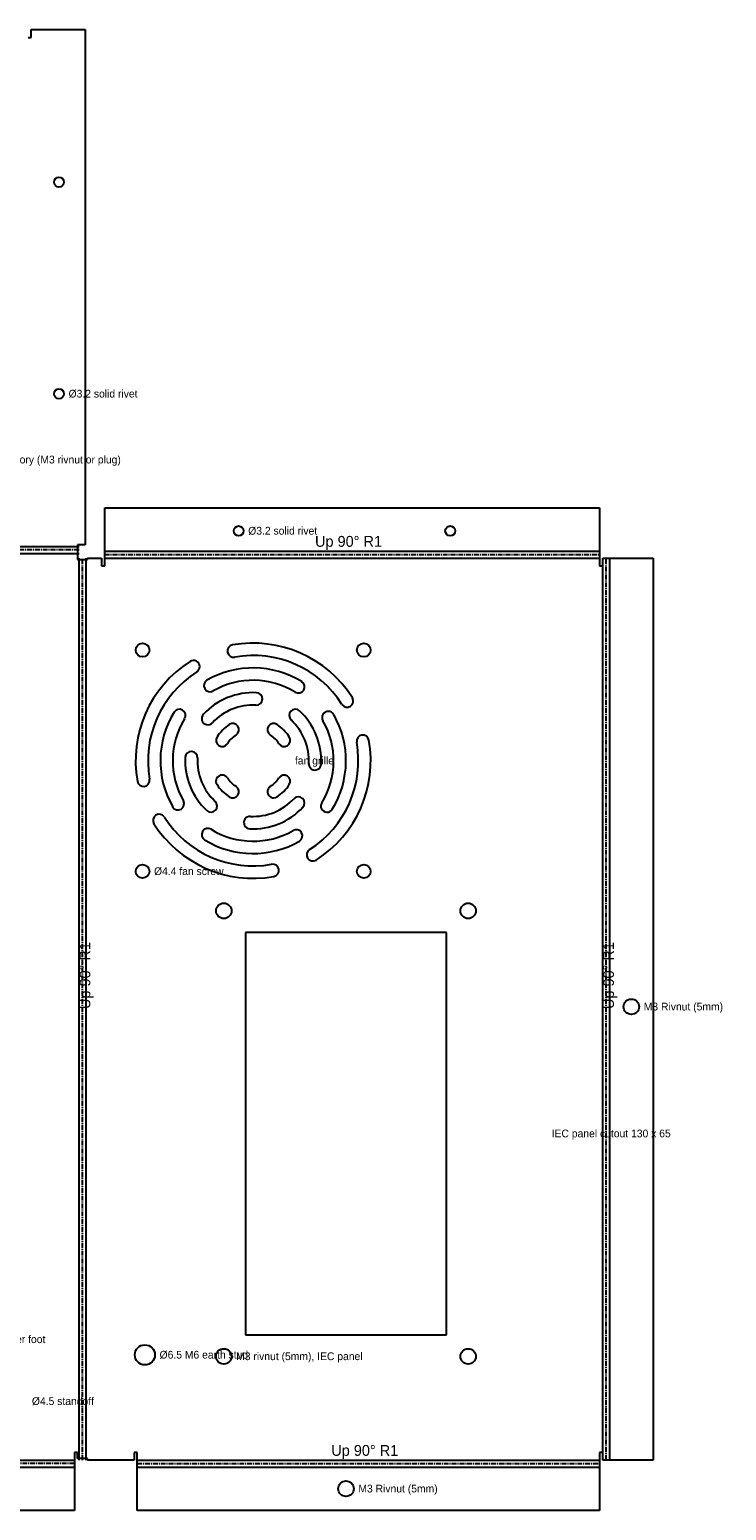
# Model space of a CAD drawing. Header units: millimetres. Extents: x 0 to 1639, y -1843 to 53.
# Tile 10 of 12: x 1098 to 1323, y -1041 to -563. Entities that reach past the tile are written whole.
import ezdxf

# ---------------------------------------------------------------- set-up
doc = ezdxf.new("R2010")
doc.units = ezdxf.units.MM
doc.linetypes.add('CENTER2', pattern=[2.541, 1.587, -0.318, 0.318, -0.318])
for name, color, linetype in [('Bend Center', 1, 'CENTER2'), ('Bend Notes', 3, 'CONTINUOUS'), ('Leaders', 5, 'CONTINUOUS'), ('Visible', 7, 'CONTINUOUS'), ('Visible Narrow', 8, 'CONTINUOUS')]:
    doc.layers.add(name, color=color, linetype=linetype)

msp = doc.modelspace()

# ---------------------------------------------------------------- linework, layer by layer
at = {"layer": 'Bend Center'}
for p, q in [((1113.52, -731.03), (665.52, -731.03)), ((1114.65, -1025.17), (1114.65, -733.67)), ((1121.79, -732.53), (1281.79, -732.53)), ((1283.92, -1025.17), (1283.92, -733.67)), ((1112.02, -1026.3), (667.02, -1026.3)), ((1132.29, -1026.3), (1281.79, -1026.3))]:
    msp.add_line(p, q, dxfattribs=at)
at = {"layer": 'Visible'}
for p, q in [((1098.02, -565.4), (1098.02, -562.9)), ((1098.02, -562.9), (1115.52, -562.9)), ((1115.52, -562.9), (1115.52, -729.4)), ((1097.02, -565.4), (1098.02, -565.4)), ((1121.79, -730.9), (1121.79, -717.4)), ((1121.79, -717.4), (1281.79, -717.4)), ((1281.79, -717.4), (1281.79, -730.9)), ((1115.52, -729.4), (1113.02, -729.4)), ((1113.02, -729.4), (1113.02, -734.17)), ((1121.79, -731.4), (1121.79, -730.9)), ((1121.79, -733.67), (1121.79, -731.4)), ((1281.79, -730.9), (1281.79, -731.4)), ((1281.79, -731.4), (1281.79, -733.67)), ((1113.02, -734.17), (1116.29, -734.17)), ((1116.29, -734.17), (1116.29, -733.67)), ((1116.29, -733.67), (1120.79, -733.67)), ((1120.79, -733.67), (1120.79, -736.17)), ((1120.79, -736.17), (1121.79, -736.17)), ((1121.79, -736.17), (1121.79, -733.67)), ((1281.79, -733.67), (1281.79, -736.17)), ((1281.79, -736.17), (1282.79, -736.17)), ((1282.79, -736.17), (1282.79, -733.67)), ((1282.79, -733.67), (1285.05, -733.67)), ((1285.05, -733.67), (1299.05, -733.67)), ((1299.05, -733.67), (1299.05, -1025.17)), ((1232.29, -854.67), (1167.29, -854.67)), ((1167.29, -854.67), (1167.29, -984.67)), ((1232.29, -984.67), (1232.29, -854.67)), ((1167.29, -984.67), (1232.29, -984.67)), ((1113.02, -1022.67), (1112.02, -1022.67)), ((1112.02, -1022.67), (1112.02, -1025.17)), ((1113.02, -1024.67), (1113.02, -1022.67)), ((1132.29, -1022.67), (1131.29, -1022.67)), ((1131.29, -1022.67), (1131.29, -1025.17)), ((1132.29, -1025.17), (1132.29, -1022.67)), ((1282.79, -1022.67), (1281.79, -1022.67)), ((1281.79, -1022.67), (1281.79, -1025.17)), ((1282.79, -1025.17), (1282.79, -1022.67)), ((1112.02, -1025.17), (1112.02, -1027.43)), ((1112.02, -1027.43), (1112.02, -1027.93)), ((1112.02, -1027.93), (1112.02, -1041.43)), ((1116.29, -1024.67), (1113.02, -1024.67)), ((1116.29, -1025.17), (1116.29, -1024.67)), ((1131.29, -1025.17), (1116.29, -1025.17)), ((1132.29, -1027.43), (1132.29, -1025.17)), ((1132.29, -1027.93), (1132.29, -1027.43)), ((1132.29, -1041.43), (1132.29, -1027.93)), ((1281.79, -1025.17), (1281.79, -1027.43)), ((1281.79, -1027.43), (1281.79, -1027.93)), ((1281.79, -1027.93), (1281.79, -1041.43)), ((1285.05, -1025.17), (1282.79, -1025.17)), ((1299.05, -1025.17), (1285.05, -1025.17)), ((1112.02, -1041.43), (667.02, -1041.43)), ((1281.79, -1041.43), (1132.29, -1041.43))]:
    msp.add_line(p, q, dxfattribs=at)
for centre, radius in [((1107.02, -612.2), 1.6), ((1107.02, -680.6), 1.6), ((1165.09, -724.9), 1.6), ((1233.49, -724.9), 1.6), ((1134.04, -763.42), 2.2), ((1205.54, -763.42), 2.2), ((1134.04, -834.92), 2.2), ((1205.54, -834.92), 2.2), ((1160.29, -847.67), 2.5), ((1239.29, -847.67), 2.5), ((1292.05, -878.67), 2.5), ((1134.79, -991.17), 3.25), ((1160.29, -991.67), 2.5), ((1239.29, -991.67), 2.5), ((1199.79, -1034.43), 2.5)]:
    msp.add_circle(centre, radius, dxfattribs=at)
for centre, radius, start, end in [((1163.47, -763.72), 2, 100.1042, 280.1042), ((1169.79, -799.17), 38, 32.3859, 100.1042), ((1169.79, -799.17), 34, 32.3859, 100.1042), ((1169.79, -799.17), 38, 122.3859, 190.1042), ((1150.5, -768.77), 2, 302.3859, 122.3859), ((1169.79, -799.17), 30, 58.4873, 119.8394), ((1169.79, -799.17), 34, 122.3859, 190.1042), ((1155.85, -774.88), 2, 119.8394, 299.8394), ((1169.79, -799.17), 26, 58.4873, 119.8394), ((1184.42, -775.29), 2, 238.4873, 58.4873), ((1169.79, -799.17), 22, 87.1352, 137.0282), ((1170.79, -779.19), 2, 267.1352, 87.1352), ((1200.19, -779.88), 2, 212.3859, 32.3859), ((1169.79, -799.17), 30, 148.4873, 209.8394), ((1145.92, -784.53), 2, 328.4873, 148.4873), ((1155.15, -785.53), 2, 137.0282, 317.0282), ((1169.79, -799.17), 18, 87.1352, 137.0282), ((1183.42, -784.53), 2, 47.0282, 227.0282), ((1169.79, -799.17), 22, 357.1352, 47.0282), ((1194.07, -785.23), 2, 29.8394, 209.8394), ((1169.79, -799.17), 30, 328.4873, 29.8394), ((1169.79, -799.17), 26, 148.4873, 209.8394), ((1169.79, -799.17), 14, 123.4225, 146.5775), ((1163.18, -789.15), 2, 303.4225, 123.4225), ((1176.4, -789.15), 2, 56.5775, 236.5775), ((1169.79, -799.17), 14, 33.4225, 56.5775), ((1169.79, -799.17), 18, 357.1352, 47.0282), ((1169.79, -799.17), 26, 328.4873, 29.8394), ((1159.77, -792.56), 2, 146.5775, 326.5775), ((1169.79, -799.17), 10, 123.4225, 146.5775), ((1169.79, -799.17), 10, 33.4225, 56.5775), ((1179.8, -792.56), 2, 213.4225, 33.4225), ((1169.79, -799.17), 34, 302.3859, 10.1042), ((1169.79, -799.17), 38, 302.3859, 10.1042), ((1205.23, -792.85), 2, 10.1042, 190.1042), ((1169.79, -799.17), 22, 177.1352, 227.0282), ((1149.81, -798.17), 2, 357.1352, 177.1352), ((1169.79, -799.17), 18, 177.1352, 227.0282), ((1159.77, -805.78), 2, 33.4225, 213.4225), ((1179.8, -805.78), 2, 326.5775, 146.5775), ((1189.76, -800.17), 2, 177.1352, 357.1352), ((1134.34, -805.48), 2, 190.1042, 10.1042), ((1169.79, -799.17), 14, 213.4225, 236.5775), ((1169.79, -799.17), 10, 213.4225, 236.5775), ((1163.18, -809.18), 2, 236.5775, 56.5775), ((1176.4, -809.18), 2, 123.4225, 303.4225), ((1169.79, -799.17), 10, 303.4225, 326.5775), ((1169.79, -799.17), 14, 303.4225, 326.5775), ((1145.5, -813.1), 2, 209.8394, 29.8394), ((1156.15, -813.8), 2, 227.0282, 47.0282), ((1169.79, -799.17), 18, 267.1352, 317.0282), ((1184.42, -812.8), 2, 317.0282, 137.0282), ((1193.66, -813.8), 2, 148.4873, 328.4873), ((1139.39, -818.45), 2, 32.3859, 212.3859), ((1169.79, -799.17), 34, 212.3859, 280.1042), ((1168.79, -819.14), 2, 87.1352, 267.1352), ((1169.79, -799.17), 22, 267.1352, 317.0282), ((1169.79, -799.17), 38, 212.3859, 280.1042), ((1155.15, -823.04), 2, 58.4873, 238.4873), ((1169.79, -799.17), 26, 238.4873, 299.8394), ((1183.72, -823.45), 2, 299.8394, 119.8394), ((1169.79, -799.17), 30, 238.4873, 299.8394), ((1176.1, -834.61), 2, 280.1042, 100.1042), ((1189.07, -829.57), 2, 122.3859, 302.3859)]:
    msp.add_arc(centre, radius, start, end, dxfattribs=at)
at = {"layer": 'Visible Narrow'}
for p, q in [((665.52, -729.9), (1113.52, -729.9)), ((1121.79, -731.4), (1281.79, -731.4)), ((665.52, -732.17), (1113.52, -732.17)), ((1113.52, -1025.17), (1113.52, -733.67)), ((1115.79, -1025.17), (1115.79, -733.67)), ((1121.79, -733.67), (1281.79, -733.67)), ((1282.79, -1025.17), (1282.79, -733.67)), ((1285.05, -1025.17), (1285.05, -733.67)), ((667.02, -1025.17), (1112.02, -1025.17)), ((667.02, -1027.43), (1112.02, -1027.43)), ((1132.29, -1025.17), (1281.79, -1025.17)), ((1132.29, -1027.43), (1281.79, -1027.43))]:
    msp.add_line(p, q, dxfattribs=at)

# ---------------------------------------------------------------- texts
at = {"layer": 'Bend Notes'}
for p in [(1189.79, -730.03), (1195.04, -1023.8)]:
    msp.add_text('Up 90%%D R1', height=3.5, dxfattribs=at).set_placement(p)
for p in [(1117.15, -879.42), (1286.42, -879.42)]:
    msp.add_text('Up 90%%D R1', height=3.5, rotation=90, dxfattribs=at).set_placement(p)
at = {"layer": 'Leaders'}
for s, p in [('%%c3.2 solid rivet', (1110.12, -681.8)), ('%%c5 accessory (M3 rivnut or plug)', (1078.52, -703.1)), ('%%c3.2 solid rivet', (1168.19, -726.1)), ('fan grille', (1183.29, -800.37)), ('%%c4.4 fan screw', (1137.74, -836.12)), ('M3 Rivnut (5mm)', (1296.05, -879.87)), ('IEC panel cutout 130 x 65', (1266.29, -920.87)), ('%%c4.5 rubber foot', (1078.27, -987.37)), ('%%c6.5 M6 earth stud', (1139.54, -992.37)), ('M3 rivnut (5mm), IEC panel', (1164.29, -992.87)), ('%%c4.5 standoff', (1098.27, -1007.37)), ('M3 Rivnut (5mm)', (1203.79, -1035.63))]:
    msp.add_text(s, height=2.5, dxfattribs=at).set_placement(p)

doc.saveas('drawing.dxf')
